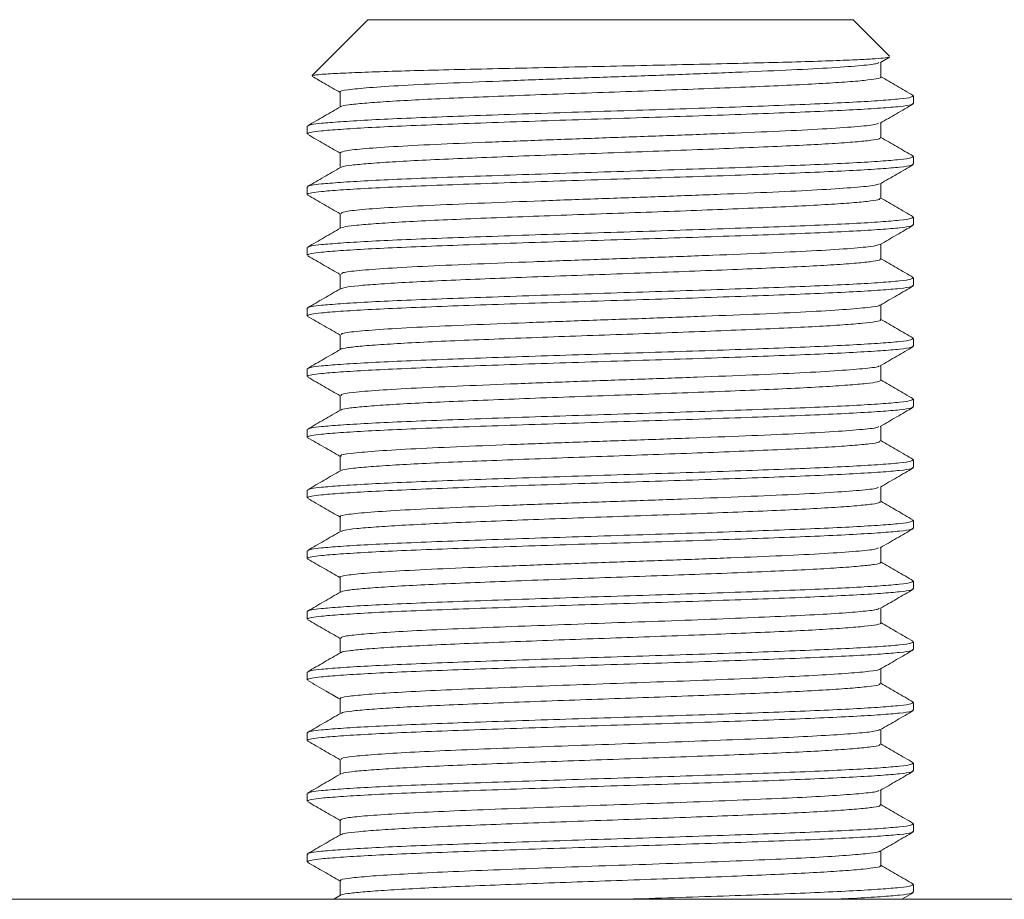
# Model space of a CAD drawing. Header units: millimetres. Extents: x 0 to 210, y 0 to 297.
# Tile 16 of 18: x 131 to 147, y 239 to 254. Entities that reach past the tile are written whole.
import ezdxf

# ---------------------------------------------------------------- set-up
doc = ezdxf.new("R2010")
doc.units = ezdxf.units.MM
doc.layers.add('FORMAT', color=7, linetype='Continuous')

msp = doc.modelspace()

# ---------------------------------------------------------------- linework, layer by layer
at = {"color": 7, "linetype": 'Continuous', "lineweight": 15}
msp.add_line((120.494, 239.17), (160.494, 239.17), dxfattribs=at)
at = {"layer": 'FORMAT', "linetype": 'Continuous', "lineweight": 15}
for p, q in [((136.494, 253.67), (135.574, 252.75)), ((136.498, 253.67), (136.494, 253.67)), ((144.494, 253.67), (136.498, 253.67)), ((145.097, 253.067), (144.494, 253.67)), ((144.946, 252.967), (145.094, 253.052)), ((144.953, 252.726), (144.953, 252.971)), ((136.035, 252.476), (136.035, 252.231)), ((145.494, 252.288), (145.494, 252.413)), ((135.494, 251.913), (135.494, 251.788)), ((144.953, 251.726), (144.953, 251.971)), ((136.035, 251.476), (136.035, 251.231)), ((145.494, 251.288), (145.494, 251.413)), ((135.494, 250.913), (135.494, 250.788)), ((144.953, 250.726), (144.953, 250.971)), ((136.035, 250.476), (136.035, 250.231)), ((145.494, 250.288), (145.494, 250.413)), ((135.494, 249.913), (135.494, 249.788)), ((144.953, 249.726), (144.953, 249.971)), ((136.035, 249.476), (136.035, 249.231)), ((145.494, 249.288), (145.494, 249.413)), ((135.494, 248.913), (135.494, 248.788)), ((144.953, 248.726), (144.953, 248.971)), ((136.035, 248.476), (136.035, 248.231)), ((145.494, 248.288), (145.494, 248.413)), ((144.953, 247.726), (144.953, 247.971)), ((135.494, 247.913), (135.494, 247.788)), ((136.035, 247.476), (136.035, 247.231)), ((145.494, 247.288), (145.494, 247.413)), ((144.953, 246.726), (144.953, 246.971)), ((135.494, 246.913), (135.494, 246.788)), ((136.035, 246.476), (136.035, 246.231)), ((145.494, 246.288), (145.494, 246.413)), ((135.494, 245.913), (135.494, 245.788)), ((144.953, 245.726), (144.953, 245.971)), ((136.035, 245.476), (136.035, 245.231)), ((145.494, 245.288), (145.494, 245.413)), ((135.494, 244.913), (135.494, 244.788)), ((144.953, 244.726), (144.953, 244.971)), ((136.035, 244.476), (136.035, 244.231)), ((145.494, 244.288), (145.494, 244.413)), ((135.494, 243.913), (135.494, 243.788)), ((144.953, 243.726), (144.953, 243.971)), ((136.035, 243.476), (136.035, 243.231)), ((145.494, 243.288), (145.494, 243.413)), ((135.494, 242.913), (135.494, 242.788)), ((144.953, 242.726), (144.953, 242.971)), ((136.035, 242.476), (136.035, 242.231)), ((145.494, 242.288), (145.494, 242.413)), ((144.953, 241.726), (144.953, 241.971)), ((135.494, 241.913), (135.494, 241.788)), ((136.035, 241.476), (136.035, 241.231)), ((145.494, 241.288), (145.494, 241.413)), ((144.953, 240.726), (144.953, 240.971)), ((135.494, 240.913), (135.494, 240.788)), ((136.035, 240.476), (136.035, 240.231)), ((145.494, 240.288), (145.494, 240.413)), ((135.494, 239.913), (135.494, 239.788)), ((144.953, 239.726), (144.953, 239.971)), ((136.035, 239.476), (136.035, 239.231)), ((145.494, 239.288), (145.494, 239.413)), ((136.045, 239.237), (135.931, 239.17)), ((145.298, 239.17), (145.486, 239.279))]:
    msp.add_line(p, q, dxfattribs=at)
at = {"layer": 'FORMAT', "linetype": 'Continuous', "lineweight": 0}
for p, q in [((135.509, 251.913), (135.499, 251.92)), ((135.509, 249.913), (135.499, 249.92)), ((135.509, 247.913), (135.499, 247.92)), ((135.509, 246.913), (135.499, 246.92)), ((135.509, 245.913), (135.499, 245.92)), ((135.509, 244.913), (135.499, 244.92)), ((135.509, 242.913), (135.499, 242.92)), ((135.509, 240.913), (135.499, 240.92))]:
    msp.add_line(p, q, dxfattribs=at)
at = {"layer": 'FORMAT', "linetype": 'Continuous', "lineweight": 15}
for points, knots in [([(145.091, 253.057), (145.092, 253.055), (145.095, 253.049), (145.006, 253.038), (144.822, 253.024), (144.529, 253.009), (144.117, 252.992), (143.579, 252.975), (142.948, 252.959), (142.249, 252.942), (141.489, 252.925), (140.701, 252.908), (139.898, 252.891), (139.111, 252.874), (138.35, 252.857), (137.65, 252.841), (137.02, 252.824), (136.488, 252.807), (136.061, 252.789), (135.788, 252.775), (135.639, 252.761), (135.573, 252.752), (135.577, 252.747), (135.578, 252.745)], [0, 0, 0, 0, 0.013454, 0.058594, 0.102817, 0.147932, 0.200532, 0.254653, 0.307326, 0.361489, 0.414795, 0.469642, 0.523034, 0.577932, 0.632038, 0.687712, 0.741905, 0.797632, 0.852453, 0.908861, 0.946736, 0.985108, 1, 1, 1, 1]), ([(144.918, 252.967), (144.91, 252.96), (144.889, 252.94), (144.604, 252.911), (144.104, 252.874), (143.41, 252.838), (142.571, 252.803), (141.627, 252.766), (140.626, 252.731), (139.617, 252.695), (138.654, 252.658), (137.782, 252.623), (137.05, 252.587), (136.486, 252.55), (136.149, 252.516), (136.005, 252.49), (136.042, 252.477), (136.045, 252.476)], [0, 0, 0, 0, 0.0433857, 0.1158644, 0.1894106, 0.2624927, 0.335147, 0.4087519, 0.4815073, 0.554476, 0.6280535, 0.7005784, 0.7738331, 0.8472972, 0.9197429, 0.9931999, 1, 1, 1, 1]), ([(135.577, 252.736), (135.642, 252.698), (135.795, 252.61), (135.948, 252.521), (136.035, 252.471)], [0, 0, 0, 0, 0.428074, 1, 1, 1, 1]), ([(145.485, 252.423), (145.395, 252.475), (145.217, 252.578), (145.04, 252.68), (144.953, 252.731)], [0, 0, 0, 0, 0.508996, 1, 1, 1, 1]), ([(136.046, 252.237), (135.955, 252.185), (135.775, 252.08), (135.594, 251.975), (135.503, 251.923)], [0, 0, 0, 0, 0.49996, 1, 1, 1, 1]), ([(144.942, 251.965), (145.032, 252.017), (145.213, 252.121), (145.394, 252.226), (145.484, 252.278)], [0, 0, 0, 0, 0.499961, 1, 1, 1, 1]), ([(144.917, 251.965), (144.902, 251.957), (144.864, 251.937), (144.547, 251.906), (144.02, 251.869), (143.304, 251.833), (142.448, 251.798), (141.494, 251.761), (140.488, 251.726), (139.482, 251.69), (138.529, 251.653), (137.674, 251.619), (136.961, 251.582), (136.432, 251.546), (136.096, 251.511), (136.059, 251.488), (136.04, 251.476)], [0, 0, 0, 0, 0.049047, 0.121944, 0.195865, 0.269065, 0.342234, 0.416159, 0.489074, 0.56256, 0.636402, 0.709182, 0.782902, 0.856576, 0.929373, 1, 1, 1, 1]), ([(135.503, 251.779), (135.593, 251.726), (135.771, 251.624), (135.948, 251.521), (136.035, 251.471)], [0, 0, 0, 0, 0.508941, 1, 1, 1, 1]), ([(145.487, 251.422), (145.396, 251.474), (145.218, 251.577), (145.04, 251.68), (144.953, 251.731)], [0, 0, 0, 0, 0.50796, 1, 1, 1, 1]), ([(136.042, 251.235), (135.952, 251.182), (135.771, 251.078), (135.59, 250.973), (135.5, 250.921)], [0, 0, 0, 0, 0.499963, 1, 1, 1, 1]), ([(144.946, 250.967), (145.036, 251.019), (145.217, 251.124), (145.398, 251.228), (145.488, 251.28)], [0, 0, 0, 0, 0.499966, 1, 1, 1, 1]), ([(144.933, 250.967), (144.906, 250.957), (144.848, 250.934), (144.488, 250.901), (143.932, 250.864), (143.195, 250.829), (142.323, 250.793), (141.359, 250.756), (140.35, 250.721), (139.348, 250.685), (138.405, 250.648), (137.568, 250.614), (136.877, 250.577), (136.376, 250.541), (136.078, 250.508), (136.06, 250.486), (136.052, 250.476)], [0, 0, 0, 0, 0.063363, 0.136065, 0.209643, 0.282292, 0.35532, 0.428847, 0.501307, 0.574598, 0.647988, 0.720411, 0.793881, 0.867049, 0.939586, 1, 1, 1, 1]), ([(135.501, 250.78), (135.591, 250.728), (135.769, 250.625), (135.947, 250.521), (136.035, 250.471)], [0, 0, 0, 0, 0.507314, 1, 1, 1, 1]), ([(145.487, 250.422), (145.397, 250.474), (145.218, 250.577), (145.04, 250.68), (144.953, 250.731)], [0, 0, 0, 0, 0.507377, 1, 1, 1, 1]), ([(136.046, 250.237), (135.955, 250.185), (135.775, 250.08), (135.594, 249.976), (135.504, 249.923)], [0, 0, 0, 0, 0.4999632, 1, 1, 1, 1]), ([(144.944, 249.965), (145.034, 250.018), (145.215, 250.122), (145.395, 250.227), (145.486, 250.279)], [0, 0, 0, 0, 0.4999631, 1, 1, 1, 1]), ([(144.94, 249.966), (144.901, 249.954), (144.821, 249.931), (144.424, 249.896), (143.841, 249.859), (143.083, 249.824), (142.196, 249.788), (141.223, 249.751), (140.212, 249.717), (139.215, 249.68), (138.284, 249.644), (137.464, 249.609), (136.797, 249.572), (136.324, 249.536), (136.062, 249.505), (136.061, 249.484), (136.06, 249.476)], [0, 0, 0, 0, 0.070505, 0.143613, 0.217366, 0.290073, 0.363475, 0.437122, 0.509736, 0.583348, 0.656804, 0.729477, 0.803214, 0.876395, 0.949279, 1, 1, 1, 1]), ([(135.504, 249.778), (135.594, 249.726), (135.771, 249.623), (135.948, 249.521), (136.035, 249.471)], [0, 0, 0, 0, 0.509987, 1, 1, 1, 1]), ([(145.486, 249.422), (145.396, 249.475), (145.218, 249.577), (145.04, 249.68), (144.953, 249.731)], [0, 0, 0, 0, 0.508505, 1, 1, 1, 1]), ([(136.043, 249.235), (135.952, 249.183), (135.771, 249.078), (135.591, 248.974), (135.5, 248.921)], [0, 0, 0, 0, 0.49996, 1, 1, 1, 1]), ([(144.945, 248.966), (145.035, 249.019), (145.216, 249.123), (145.397, 249.228), (145.487, 249.28)], [0, 0, 0, 0, 0.499968, 1, 1, 1, 1]), ([(144.933, 248.966), (144.934, 248.965), (144.948, 248.951), (144.76, 248.927), (144.362, 248.891), (143.745, 248.854), (142.97, 248.819), (142.068, 248.783), (141.086, 248.746), (140.074, 248.712), (139.084, 248.675), (138.165, 248.639), (137.364, 248.604), (136.72, 248.567), (136.277, 248.532), (136.047, 248.501), (136.059, 248.482), (136.064, 248.476)], [0, 0, 0, 0, 0.009137, 0.081792, 0.154973, 0.228544, 0.301052, 0.374473, 0.447884, 0.520395, 0.593972, 0.667139, 0.739806, 0.813453, 0.886296, 0.959265, 1, 1, 1, 1]), ([(135.5, 248.78), (135.59, 248.728), (135.769, 248.625), (135.947, 248.522), (136.035, 248.471)], [0, 0, 0, 0, 0.506583, 1, 1, 1, 1]), ([(145.488, 248.421), (145.398, 248.473), (145.219, 248.577), (145.041, 248.68), (144.953, 248.731)], [0, 0, 0, 0, 0.506469, 1, 1, 1, 1]), ([(144.944, 247.966), (145.034, 248.018), (145.215, 248.122), (145.396, 248.227), (145.486, 248.279)], [0, 0, 0, 0, 0.499961, 1, 1, 1, 1]), ([(136.045, 248.236), (135.955, 248.184), (135.774, 248.08), (135.593, 247.975), (135.503, 247.923)], [0, 0, 0, 0, 0.499967, 1, 1, 1, 1]), ([(144.923, 247.966), (144.924, 247.963), (144.931, 247.948), (144.718, 247.922), (144.289, 247.886), (143.649, 247.849), (142.853, 247.814), (141.938, 247.778), (140.949, 247.742), (139.937, 247.707), (138.954, 247.67), (138.048, 247.634), (137.266, 247.599), (136.646, 247.562), (136.233, 247.527), (136.033, 247.498), (136.056, 247.481), (136.063, 247.476)], [0, 0, 0, 0, 0.0176281, 0.0902796, 0.1637323, 0.2373206, 0.3099207, 0.3835605, 0.4569342, 0.529635, 0.6033764, 0.6764518, 0.7494047, 0.8231615, 0.8959349, 0.9692118, 1, 1, 1, 1]), ([(135.504, 247.778), (135.594, 247.726), (135.771, 247.623), (135.949, 247.521), (136.035, 247.471)], [0, 0, 0, 0, 0.510184, 1, 1, 1, 1]), ([(145.486, 247.422), (145.395, 247.475), (145.218, 247.578), (145.04, 247.68), (144.953, 247.731)], [0, 0, 0, 0, 0.509768, 1, 1, 1, 1]), ([(136.044, 247.236), (135.953, 247.183), (135.772, 247.079), (135.592, 246.974), (135.501, 246.922)], [0, 0, 0, 0, 0.499958, 1, 1, 1, 1]), ([(144.944, 246.965), (145.034, 247.018), (145.215, 247.122), (145.395, 247.227), (145.486, 247.279)], [0, 0, 0, 0, 0.499969, 1, 1, 1, 1]), ([(144.917, 246.965), (144.916, 246.961), (144.912, 246.944), (144.673, 246.917), (144.213, 246.881), (143.549, 246.844), (142.734, 246.81), (141.806, 246.773), (140.811, 246.737), (139.8, 246.702), (138.825, 246.665), (137.933, 246.63), (137.172, 246.594), (136.576, 246.557), (136.194, 246.522), (136.021, 246.495), (136.052, 246.479), (136.058, 246.476)], [0, 0, 0, 0, 0.027289, 0.099916, 0.173524, 0.247011, 0.319684, 0.393424, 0.466643, 0.539513, 0.6133, 0.686193, 0.759387, 0.833134, 0.905817, 0.979286, 1, 1, 1, 1]), ([(135.5, 246.78), (135.59, 246.728), (135.769, 246.625), (135.947, 246.522), (136.035, 246.471)], [0, 0, 0, 0, 0.506308, 1, 1, 1, 1]), ([(145.488, 246.421), (145.398, 246.473), (145.219, 246.577), (145.041, 246.68), (144.953, 246.731)], [0, 0, 0, 0, 0.506344, 1, 1, 1, 1]), ([(136.043, 246.236), (135.953, 246.183), (135.773, 246.079), (135.592, 245.974), (135.501, 245.922)], [0, 0, 0, 0, 0.4999709, 1, 1, 1, 1]), ([(144.945, 245.966), (145.035, 246.018), (145.216, 246.123), (145.397, 246.227), (145.487, 246.28)], [0, 0, 0, 0, 0.499959, 1, 1, 1, 1]), ([(144.916, 245.966), (144.911, 245.96), (144.895, 245.941), (144.623, 245.912), (144.133, 245.876), (143.446, 245.84), (142.614, 245.805), (141.674, 245.768), (140.674, 245.732), (139.664, 245.697), (138.698, 245.66), (137.821, 245.625), (137.081, 245.589), (136.509, 245.552), (136.159, 245.518), (136.009, 245.491), (136.045, 245.477), (136.049, 245.476)], [0, 0, 0, 0, 0.03861, 0.11115, 0.184753, 0.25798, 0.330663, 0.404343, 0.477251, 0.550225, 0.623898, 0.696541, 0.76982, 0.843398, 0.915929, 0.989429, 1, 1, 1, 1]), ([(135.502, 245.779), (135.593, 245.727), (135.77, 245.624), (135.948, 245.521), (136.035, 245.471)], [0, 0, 0, 0, 0.5097081, 1, 1, 1, 1]), ([(145.484, 245.423), (145.394, 245.476), (145.217, 245.578), (145.04, 245.681), (144.953, 245.731)], [0, 0, 0, 0, 0.509972, 1, 1, 1, 1]), ([(136.044, 245.236), (135.954, 245.184), (135.773, 245.079), (135.592, 244.975), (135.502, 244.922)], [0, 0, 0, 0, 0.499961, 1, 1, 1, 1]), ([(144.942, 244.965), (145.033, 245.017), (145.213, 245.122), (145.394, 245.226), (145.484, 245.278)], [0, 0, 0, 0, 0.499965, 1, 1, 1, 1]), ([(144.916, 244.965), (144.903, 244.957), (144.871, 244.938), (144.568, 244.907), (144.05, 244.87), (143.341, 244.835), (142.491, 244.8), (141.541, 244.763), (140.536, 244.728), (139.529, 244.692), (138.572, 244.655), (137.711, 244.62), (136.993, 244.584), (136.446, 244.547), (136.13, 244.513), (135.998, 244.488), (136.036, 244.476), (136.036, 244.476)], [0, 0, 0, 0, 0.0458597, 0.1186811, 0.1925546, 0.2657965, 0.338857, 0.4127536, 0.4856841, 0.5590719, 0.6329052, 0.705667, 0.7793074, 0.8529913, 0.9257366, 0.9995449, 1, 1, 1, 1]), ([(135.501, 244.78), (135.591, 244.728), (135.769, 244.625), (135.947, 244.522), (136.035, 244.471)], [0, 0, 0, 0, 0.506928, 1, 1, 1, 1]), ([(145.488, 244.421), (145.397, 244.474), (145.219, 244.577), (145.041, 244.68), (144.953, 244.731)], [0, 0, 0, 0, 0.506763, 1, 1, 1, 1]), ([(136.042, 244.235), (135.952, 244.183), (135.771, 244.078), (135.591, 243.974), (135.5, 243.921)], [0, 0, 0, 0, 0.499968, 1, 1, 1, 1]), ([(144.946, 243.967), (145.036, 244.019), (145.217, 244.123), (145.397, 244.228), (145.488, 244.28)], [0, 0, 0, 0, 0.499961, 1, 1, 1, 1]), ([(144.923, 243.967), (144.918, 243.961), (144.902, 243.944), (144.682, 243.918), (144.287, 243.886), (143.73, 243.853), (143.047, 243.823), (142.261, 243.79), (141.404, 243.758), (140.511, 243.727), (139.617, 243.695), (138.757, 243.662), (137.968, 243.631), (137.28, 243.599), (136.719, 243.566), (136.315, 243.535), (136.072, 243.505), (136.055, 243.485), (136.047, 243.476)], [0, 0, 0, 0, 0.035189, 0.099552, 0.164776, 0.230125, 0.294522, 0.35963, 0.425039, 0.489522, 0.554488, 0.619934, 0.684554, 0.749356, 0.814814, 0.879611, 0.944236, 1, 1, 1, 1]), ([(135.502, 243.779), (135.592, 243.727), (135.77, 243.624), (135.948, 243.521), (136.035, 243.471)], [0, 0, 0, 0, 0.508459, 1, 1, 1, 1]), ([(145.485, 243.423), (145.394, 243.475), (145.217, 243.578), (145.04, 243.68), (144.953, 243.731)], [0, 0, 0, 0, 0.509445, 1, 1, 1, 1]), ([(136.044, 243.236), (135.954, 243.184), (135.773, 243.079), (135.593, 242.975), (135.502, 242.922)], [0, 0, 0, 0, 0.499963, 1, 1, 1, 1]), ([(144.942, 242.965), (145.032, 243.017), (145.213, 243.121), (145.394, 243.226), (145.484, 243.278)], [0, 0, 0, 0, 0.4999619, 1, 1, 1, 1]), ([(144.932, 242.965), (144.932, 242.963), (144.938, 242.951), (144.778, 242.929), (144.446, 242.897), (143.938, 242.865), (143.297, 242.833), (142.543, 242.802), (141.707, 242.769), (140.822, 242.737), (139.925, 242.706), (139.049, 242.673), (138.232, 242.641), (137.505, 242.611), (136.899, 242.578), (136.433, 242.546), (136.145, 242.515), (136.018, 242.491), (136.045, 242.478), (136.05, 242.476)], [0, 0, 0, 0, 0.008383, 0.07322, 0.138378, 0.20412, 0.269123, 0.334104, 0.399844, 0.465022, 0.529843, 0.595557, 0.660887, 0.725599, 0.791264, 0.856723, 0.921376, 0.986967, 1, 1, 1, 1]), ([(135.502, 242.779), (135.604, 242.72), (135.781, 242.618), (135.959, 242.515), (136.035, 242.471)], [0, 0, 0, 0, 0.57179, 1, 1, 1, 1]), ([(145.487, 242.422), (145.397, 242.474), (145.219, 242.577), (145.04, 242.68), (144.953, 242.731)], [0, 0, 0, 0, 0.507571, 1, 1, 1, 1]), ([(144.946, 241.967), (145.036, 242.019), (145.217, 242.124), (145.398, 242.228), (145.488, 242.28)], [0, 0, 0, 0, 0.4999647, 1, 1, 1, 1]), ([(136.042, 242.235), (135.952, 242.182), (135.771, 242.078), (135.59, 241.973), (135.5, 241.921)], [0, 0, 0, 0, 0.499964, 1, 1, 1, 1]), ([(144.935, 241.967), (144.913, 241.958), (144.865, 241.938), (144.579, 241.909), (144.132, 241.876), (143.534, 241.844), (142.816, 241.813), (142.004, 241.78), (141.132, 241.748), (140.235, 241.717), (139.348, 241.685), (138.507, 241.652), (137.746, 241.622), (137.094, 241.589), (136.577, 241.557), (136.226, 241.526), (136.045, 241.499), (136.054, 241.482), (136.058, 241.476)], [0, 0, 0, 0, 0.055528, 0.119961, 0.185327, 0.250412, 0.314766, 0.380068, 0.445268, 0.509592, 0.574807, 0.640098, 0.704444, 0.769548, 0.834905, 0.899323, 0.964293, 1, 1, 1, 1]), ([(135.501, 241.78), (135.592, 241.727), (135.77, 241.624), (135.948, 241.521), (136.035, 241.471)], [0, 0, 0, 0, 0.507694, 1, 1, 1, 1]), ([(145.486, 241.422), (145.396, 241.475), (145.218, 241.577), (145.04, 241.68), (144.953, 241.731)], [0, 0, 0, 0, 0.50808, 1, 1, 1, 1]), ([(144.942, 240.965), (145.033, 241.017), (145.214, 241.122), (145.395, 241.227), (145.486, 241.279)], [0, 0, 0, 0, 0.499896, 1, 1, 1, 1]), ([(136.046, 241.237), (135.955, 241.185), (135.775, 241.08), (135.594, 240.976), (135.504, 240.923)], [0, 0, 0, 0, 0.499962, 1, 1, 1, 1]), ([(144.92, 240.965), (144.916, 240.96), (144.904, 240.945), (144.694, 240.92), (144.307, 240.887), (143.756, 240.855), (143.077, 240.824), (142.295, 240.792), (141.44, 240.759), (140.547, 240.728), (139.653, 240.696), (138.791, 240.663), (137.999, 240.632), (137.306, 240.601), (136.739, 240.568), (136.328, 240.536), (136.077, 240.506), (136.054, 240.486), (136.044, 240.476)], [0, 0, 0, 0, 0.028831, 0.093443, 0.158882, 0.2245, 0.289163, 0.354477, 0.420148, 0.484913, 0.550078, 0.615779, 0.680695, 0.74569, 0.811395, 0.876491, 0.941314, 1, 1, 1, 1]), ([(135.503, 240.778), (135.594, 240.726), (135.771, 240.624), (135.948, 240.521), (136.035, 240.471)], [0, 0, 0, 0, 0.509672, 1, 1, 1, 1]), ([(145.486, 240.422), (145.396, 240.475), (145.218, 240.577), (145.04, 240.68), (144.953, 240.731)], [0, 0, 0, 0, 0.50839, 1, 1, 1, 1]), ([(136.042, 240.235), (135.952, 240.183), (135.771, 240.078), (135.59, 239.974), (135.5, 239.921)], [0, 0, 0, 0, 0.499961, 1, 1, 1, 1]), ([(144.946, 239.967), (145.036, 240.019), (145.217, 240.123), (145.397, 240.228), (145.488, 240.28)], [0, 0, 0, 0, 0.499968, 1, 1, 1, 1]), ([(144.934, 239.967), (144.935, 239.965), (144.944, 239.953), (144.789, 239.93), (144.464, 239.899), (143.962, 239.866), (143.326, 239.834), (142.576, 239.803), (141.742, 239.77), (140.859, 239.739), (139.961, 239.708), (139.084, 239.675), (138.264, 239.643), (137.533, 239.612), (136.921, 239.579), (136.449, 239.547), (136.153, 239.516), (136.021, 239.492), (136.047, 239.478), (136.052, 239.476)], [0, 0, 0, 0, 0.009892, 0.074486, 0.139303, 0.204755, 0.269524, 0.334162, 0.399605, 0.464542, 0.529036, 0.594446, 0.659527, 0.723928, 0.789281, 0.854483, 0.918841, 0.984113, 1, 1, 1, 1]), ([(135.5, 239.78), (135.591, 239.728), (135.769, 239.625), (135.947, 239.522), (136.035, 239.471)], [0, 0, 0, 0, 0.50683, 1, 1, 1, 1]), ([(145.488, 239.421), (145.397, 239.474), (145.219, 239.577), (145.041, 239.68), (144.953, 239.731)], [0, 0, 0, 0, 0.506706, 1, 1, 1, 1])]:
    msp.add_open_spline(points, degree=3, knots=knots, dxfattribs=at)
at = {"layer": 'FORMAT', "linetype": 'Continuous', "lineweight": 0}
for points, knots in [([(144.948, 252.726), (144.95, 252.725), (144.97, 252.715), (144.891, 252.696), (144.7, 252.67), (144.379, 252.643), (143.948, 252.616), (143.422, 252.589), (142.808, 252.563), (142.134, 252.536), (141.407, 252.508), (140.661, 252.482), (139.903, 252.455), (139.168, 252.428), (138.465, 252.401), (137.826, 252.375), (137.257, 252.348), (136.785, 252.32), (136.412, 252.293), (136.17, 252.267), (136.051, 252.248), (136.053, 252.238), (136.053, 252.237)], [0, 0, 0, 0, 0.0042549, 0.0599726, 0.114122, 0.1698419, 0.2239896, 0.2797074, 0.333856, 0.389575, 0.4437228, 0.4994407, 0.5535884, 0.6093064, 0.6634542, 0.7191723, 0.7733201, 0.8290381, 0.883187, 0.9389063, 0.993054, 1, 1, 1, 1]), ([(135.508, 251.923), (135.524, 251.929), (135.558, 251.943), (135.729, 251.964), (136.026, 251.988), (136.474, 252.016), (137.04, 252.043), (137.698, 252.069), (138.443, 252.096), (139.238, 252.123), (140.077, 252.151), (140.92, 252.177), (141.759, 252.204), (142.554, 252.231), (143.297, 252.258), (143.955, 252.284), (144.52, 252.311), (144.966, 252.338), (145.285, 252.365), (145.47, 252.39), (145.476, 252.406), (145.479, 252.413)], [0, 0, 0, 0, 0.036791, 0.079802, 0.133808, 0.189381, 0.243388, 0.29896, 0.352967, 0.40854, 0.462547, 0.51812, 0.572127, 0.6277, 0.681707, 0.737281, 0.791288, 0.84686, 0.900869, 0.956443, 1, 1, 1, 1]), ([(135.509, 251.788), (135.504, 251.791), (135.486, 251.8), (135.562, 251.817), (135.726, 251.839), (136.027, 251.863), (136.474, 251.891), (137.04, 251.918), (137.698, 251.944), (138.443, 251.971), (139.238, 251.998), (140.077, 252.026), (140.92, 252.052), (141.759, 252.079), (142.554, 252.106), (143.297, 252.133), (143.955, 252.159), (144.52, 252.186), (144.966, 252.213), (145.285, 252.24), (145.47, 252.265), (145.476, 252.281), (145.479, 252.288)], [0, 0, 0, 0, 0.014171, 0.055619, 0.097789, 0.15074, 0.205226, 0.258177, 0.312664, 0.365615, 0.420102, 0.473053, 0.527539, 0.58049, 0.634977, 0.687929, 0.742416, 0.795367, 0.849854, 0.902806, 0.957294, 1, 1, 1, 1]), ([(144.946, 251.726), (144.939, 251.718), (144.926, 251.701), (144.753, 251.676), (144.461, 251.649), (144.056, 251.622), (143.546, 251.595), (142.955, 251.569), (142.288, 251.542), (141.576, 251.514), (140.827, 251.487), (140.075, 251.461), (139.328, 251.434), (138.621, 251.407), (137.961, 251.38), (137.379, 251.354), (136.881, 251.326), (136.487, 251.299), (136.212, 251.273), (136.067, 251.251), (136.059, 251.238), (136.057, 251.235)], [0, 0, 0, 0, 0.046619, 0.1021, 0.156018, 0.2115, 0.265419, 0.320901, 0.374819, 0.4303, 0.48422, 0.539703, 0.593621, 0.649102, 0.703022, 0.758505, 0.812423, 0.867904, 0.921824, 0.977307, 1, 1, 1, 1]), ([(135.509, 250.913), (135.504, 250.916), (135.486, 250.925), (135.562, 250.942), (135.726, 250.964), (136.027, 250.988), (136.474, 251.016), (137.04, 251.043), (137.698, 251.069), (138.443, 251.096), (139.238, 251.123), (140.077, 251.151), (140.92, 251.177), (141.759, 251.204), (142.554, 251.231), (143.297, 251.258), (143.955, 251.284), (144.52, 251.311), (144.966, 251.338), (145.285, 251.365), (145.47, 251.39), (145.476, 251.406), (145.479, 251.413)], [0, 0, 0, 0, 0.014171, 0.055619, 0.097789, 0.15074, 0.205226, 0.258177, 0.312664, 0.365615, 0.420102, 0.473053, 0.527539, 0.58049, 0.634977, 0.687929, 0.742416, 0.795367, 0.849854, 0.902806, 0.957294, 1, 1, 1, 1]), ([(135.509, 250.788), (135.504, 250.791), (135.486, 250.8), (135.562, 250.817), (135.726, 250.839), (136.027, 250.863), (136.474, 250.891), (137.04, 250.918), (137.698, 250.944), (138.443, 250.971), (139.238, 250.998), (140.077, 251.026), (140.92, 251.052), (141.759, 251.079), (142.554, 251.106), (143.297, 251.133), (143.955, 251.159), (144.52, 251.186), (144.966, 251.213), (145.285, 251.24), (145.47, 251.265), (145.476, 251.281), (145.479, 251.288)], [0, 0, 0, 0, 0.014171, 0.055619, 0.097789, 0.15074, 0.205226, 0.258177, 0.312664, 0.365615, 0.420102, 0.473053, 0.527539, 0.58049, 0.634977, 0.687929, 0.742416, 0.795367, 0.849854, 0.902806, 0.957294, 1, 1, 1, 1]), ([(144.938, 250.726), (144.938, 250.72), (144.941, 250.705), (144.8, 250.682), (144.538, 250.655), (144.154, 250.628), (143.671, 250.601), (143.092, 250.575), (142.445, 250.548), (141.736, 250.52), (140.999, 250.493), (140.241, 250.467), (139.496, 250.44), (138.774, 250.413), (138.106, 250.386), (137.501, 250.36), (136.986, 250.333), (136.565, 250.305), (136.265, 250.279), (136.09, 250.256), (136.069, 250.242), (136.062, 250.237)], [0, 0, 0, 0, 0.035324, 0.089476, 0.145199, 0.199349, 0.25507, 0.309222, 0.364944, 0.419095, 0.474815, 0.528967, 0.584689, 0.638839, 0.694559, 0.74871, 0.804431, 0.858581, 0.914302, 0.968452, 1, 1, 1, 1]), ([(135.509, 249.923), (135.524, 249.929), (135.559, 249.943), (135.729, 249.964), (136.026, 249.988), (136.474, 250.016), (137.04, 250.043), (137.698, 250.069), (138.443, 250.096), (139.238, 250.123), (140.077, 250.151), (140.92, 250.177), (141.759, 250.204), (142.554, 250.231), (143.297, 250.258), (143.955, 250.284), (144.52, 250.311), (144.966, 250.338), (145.285, 250.365), (145.47, 250.39), (145.476, 250.406), (145.479, 250.413)], [0, 0, 0, 0, 0.036596, 0.079616, 0.133633, 0.189216, 0.243234, 0.298818, 0.352836, 0.40842, 0.462438, 0.518022, 0.57204, 0.627624, 0.681642, 0.737228, 0.791245, 0.846829, 0.900848, 0.956434, 1, 1, 1, 1]), ([(135.509, 249.788), (135.504, 249.791), (135.486, 249.8), (135.562, 249.817), (135.726, 249.839), (136.027, 249.863), (136.474, 249.891), (137.04, 249.918), (137.698, 249.944), (138.443, 249.971), (139.238, 249.998), (140.077, 250.026), (140.92, 250.052), (141.759, 250.079), (142.554, 250.106), (143.297, 250.133), (143.955, 250.159), (144.52, 250.186), (144.966, 250.213), (145.285, 250.24), (145.47, 250.265), (145.476, 250.281), (145.479, 250.288)], [0, 0, 0, 0, 0.014171, 0.055619, 0.097789, 0.15074, 0.205226, 0.258177, 0.312664, 0.365615, 0.420102, 0.473053, 0.527539, 0.58049, 0.634977, 0.687929, 0.742416, 0.795367, 0.849854, 0.902806, 0.957294, 1, 1, 1, 1]), ([(144.938, 249.726), (144.941, 249.722), (144.954, 249.709), (144.843, 249.688), (144.608, 249.661), (144.251, 249.634), (143.786, 249.607), (143.231, 249.581), (142.593, 249.554), (141.902, 249.527), (141.164, 249.499), (140.414, 249.473), (139.659, 249.446), (138.935, 249.419), (138.248, 249.392), (137.632, 249.366), (137.091, 249.339), (136.651, 249.311), (136.32, 249.285), (136.108, 249.26), (136.068, 249.243), (136.05, 249.235)], [0, 0, 0, 0, 0.022211, 0.077718, 0.131661, 0.187169, 0.241111, 0.296618, 0.350561, 0.406068, 0.460011, 0.515518, 0.56946, 0.624967, 0.678911, 0.734419, 0.788362, 0.843869, 0.897813, 0.953322, 1, 1, 1, 1]), ([(135.509, 248.913), (135.504, 248.916), (135.486, 248.925), (135.562, 248.942), (135.726, 248.964), (136.027, 248.988), (136.474, 249.016), (137.04, 249.043), (137.698, 249.069), (138.443, 249.096), (139.238, 249.123), (140.077, 249.151), (140.92, 249.177), (141.759, 249.204), (142.554, 249.231), (143.297, 249.258), (143.955, 249.284), (144.52, 249.311), (144.966, 249.338), (145.285, 249.365), (145.47, 249.39), (145.476, 249.406), (145.479, 249.413)], [0, 0, 0, 0, 0.014171, 0.055619, 0.097789, 0.15074, 0.205226, 0.258177, 0.312664, 0.365615, 0.420102, 0.473053, 0.527539, 0.58049, 0.634977, 0.687929, 0.742416, 0.795367, 0.849854, 0.902806, 0.957294, 1, 1, 1, 1]), ([(135.509, 248.788), (135.504, 248.791), (135.486, 248.8), (135.562, 248.817), (135.726, 248.839), (136.027, 248.863), (136.474, 248.891), (137.04, 248.918), (137.698, 248.944), (138.443, 248.971), (139.238, 248.998), (140.077, 249.026), (140.92, 249.052), (141.759, 249.079), (142.554, 249.106), (143.297, 249.133), (143.955, 249.159), (144.52, 249.186), (144.966, 249.213), (145.285, 249.24), (145.47, 249.265), (145.476, 249.281), (145.479, 249.288)], [0, 0, 0, 0, 0.014171, 0.055619, 0.097789, 0.15074, 0.205226, 0.258177, 0.312664, 0.365615, 0.420102, 0.473053, 0.527539, 0.58049, 0.634977, 0.687929, 0.742416, 0.795367, 0.849854, 0.902806, 0.957294, 1, 1, 1, 1]), ([(144.942, 248.726), (144.946, 248.724), (144.965, 248.713), (144.876, 248.693), (144.674, 248.668), (144.339, 248.64), (143.901, 248.613), (143.361, 248.586), (142.745, 248.56), (142.059, 248.533), (141.335, 248.505), (140.58, 248.479), (139.83, 248.453), (139.092, 248.425), (138.4, 248.398), (137.762, 248.372), (137.206, 248.345), (136.741, 248.317), (136.382, 248.291), (136.151, 248.265), (136.043, 248.246), (136.046, 248.237), (136.046, 248.236)], [0, 0, 0, 0, 0.0108744, 0.0649738, 0.1206422, 0.1747404, 0.2304073, 0.2845074, 0.3401766, 0.3942747, 0.4499414, 0.5040418, 0.5597111, 0.6138092, 0.669476, 0.7235761, 0.7792452, 0.8333434, 0.8890103, 0.9431097, 0.9987781, 1, 1, 1, 1]), ([(135.509, 247.788), (135.504, 247.791), (135.486, 247.8), (135.562, 247.817), (135.726, 247.839), (136.027, 247.863), (136.474, 247.891), (137.04, 247.918), (137.698, 247.944), (138.443, 247.971), (139.238, 247.998), (140.077, 248.026), (140.92, 248.052), (141.759, 248.079), (142.554, 248.106), (143.297, 248.133), (143.955, 248.159), (144.52, 248.186), (144.966, 248.213), (145.285, 248.24), (145.47, 248.265), (145.476, 248.281), (145.479, 248.288)], [0, 0, 0, 0, 0.014171, 0.055619, 0.097789, 0.15074, 0.205226, 0.258177, 0.312664, 0.365615, 0.420102, 0.473053, 0.527539, 0.58049, 0.634977, 0.687929, 0.742416, 0.795367, 0.849854, 0.902806, 0.957294, 1, 1, 1, 1]), ([(135.507, 247.923), (135.523, 247.929), (135.558, 247.942), (135.729, 247.964), (136.026, 247.988), (136.474, 248.016), (137.04, 248.043), (137.698, 248.069), (138.443, 248.096), (139.238, 248.123), (140.077, 248.151), (140.92, 248.177), (141.759, 248.204), (142.554, 248.231), (143.297, 248.258), (143.955, 248.284), (144.52, 248.311), (144.966, 248.338), (145.285, 248.365), (145.47, 248.39), (145.476, 248.406), (145.479, 248.413)], [0, 0, 0, 0, 0.037243, 0.080234, 0.134215, 0.189761, 0.243743, 0.299289, 0.353271, 0.408818, 0.462799, 0.518346, 0.572327, 0.627874, 0.681856, 0.737404, 0.791386, 0.846932, 0.900915, 0.956463, 1, 1, 1, 1]), ([(144.95, 247.726), (144.94, 247.717), (144.919, 247.699), (144.727, 247.673), (144.426, 247.647), (144.006, 247.619), (143.492, 247.592), (142.887, 247.566), (142.22, 247.539), (141.498, 247.511), (140.753, 247.485), (139.995, 247.459), (139.257, 247.431), (138.548, 247.404), (137.901, 247.378), (137.322, 247.351), (136.838, 247.324), (136.451, 247.296), (136.193, 247.271), (136.06, 247.25), (136.058, 247.238), (136.057, 247.236)], [0, 0, 0, 0, 0.053399, 0.107398, 0.162964, 0.216961, 0.272524, 0.326523, 0.382088, 0.436086, 0.491649, 0.545647, 0.601211, 0.655208, 0.710771, 0.764769, 0.820333, 0.874331, 0.929895, 0.983893, 1, 1, 1, 1]), ([(135.509, 246.788), (135.504, 246.791), (135.486, 246.8), (135.562, 246.817), (135.726, 246.839), (136.027, 246.863), (136.474, 246.891), (137.04, 246.918), (137.698, 246.944), (138.443, 246.971), (139.238, 246.998), (140.077, 247.026), (140.92, 247.052), (141.759, 247.079), (142.554, 247.106), (143.297, 247.133), (143.955, 247.159), (144.52, 247.186), (144.966, 247.213), (145.285, 247.24), (145.47, 247.265), (145.476, 247.281), (145.479, 247.288)], [0, 0, 0, 0, 0.014171, 0.055619, 0.097789, 0.15074, 0.205226, 0.258177, 0.312664, 0.365615, 0.420102, 0.473053, 0.527539, 0.58049, 0.634977, 0.687929, 0.742416, 0.795367, 0.849854, 0.902806, 0.957294, 1, 1, 1, 1]), ([(135.504, 246.922), (135.521, 246.928), (135.556, 246.942), (135.729, 246.964), (136.026, 246.988), (136.474, 247.016), (137.04, 247.043), (137.698, 247.069), (138.443, 247.096), (139.238, 247.123), (140.077, 247.151), (140.92, 247.177), (141.759, 247.204), (142.554, 247.231), (143.297, 247.258), (143.955, 247.284), (144.52, 247.311), (144.966, 247.338), (145.285, 247.365), (145.47, 247.39), (145.476, 247.406), (145.479, 247.413)], [0, 0, 0, 0, 0.039206, 0.082109, 0.13598, 0.191413, 0.245284, 0.300718, 0.354589, 0.410023, 0.463894, 0.519328, 0.573199, 0.628633, 0.682505, 0.737939, 0.791811, 0.847244, 0.901117, 0.956552, 1, 1, 1, 1]), ([(144.941, 246.726), (144.939, 246.719), (144.935, 246.703), (144.78, 246.679), (144.503, 246.653), (144.111, 246.625), (143.613, 246.598), (143.032, 246.572), (142.372, 246.545), (141.666, 246.518), (140.919, 246.491), (140.167, 246.465), (139.418, 246.437), (138.706, 246.41), (138.038, 246.384), (137.446, 246.357), (136.936, 246.33), (136.53, 246.303), (136.239, 246.276), (136.078, 246.254), (136.064, 246.24), (136.059, 246.236)], [0, 0, 0, 0, 0.0403483, 0.0959056, 0.1498974, 0.2054549, 0.2594471, 0.3150051, 0.3689968, 0.4245542, 0.4785473, 0.5341064, 0.5880979, 0.6436551, 0.6976488, 0.7532084, 0.8071999, 0.862757, 0.9167507, 0.9723103, 1, 1, 1, 1]), ([(135.505, 245.922), (135.521, 245.929), (135.556, 245.942), (135.729, 245.964), (136.026, 245.988), (136.474, 246.016), (137.04, 246.043), (137.698, 246.069), (138.443, 246.096), (139.238, 246.123), (140.077, 246.151), (140.92, 246.177), (141.759, 246.204), (142.554, 246.231), (143.297, 246.258), (143.955, 246.284), (144.52, 246.311), (144.966, 246.338), (145.285, 246.365), (145.47, 246.39), (145.476, 246.406), (145.479, 246.413)], [0, 0, 0, 0, 0.038881, 0.081799, 0.135688, 0.19114, 0.245029, 0.300482, 0.354371, 0.409824, 0.463713, 0.519165, 0.573055, 0.628507, 0.682398, 0.737851, 0.79174, 0.847193, 0.901084, 0.956538, 1, 1, 1, 1]), ([(135.509, 245.788), (135.504, 245.791), (135.486, 245.8), (135.562, 245.817), (135.726, 245.839), (136.027, 245.863), (136.474, 245.891), (137.04, 245.918), (137.698, 245.944), (138.443, 245.971), (139.238, 245.998), (140.077, 246.026), (140.92, 246.052), (141.759, 246.079), (142.554, 246.106), (143.297, 246.133), (143.955, 246.159), (144.52, 246.186), (144.966, 246.213), (145.285, 246.24), (145.47, 246.265), (145.476, 246.281), (145.479, 246.288)], [0, 0, 0, 0, 0.014171, 0.055619, 0.097789, 0.15074, 0.205226, 0.258177, 0.312664, 0.365615, 0.420102, 0.473053, 0.527539, 0.58049, 0.634977, 0.687929, 0.742416, 0.795367, 0.849854, 0.902806, 0.957294, 1, 1, 1, 1]), ([(144.936, 245.726), (144.939, 245.721), (144.948, 245.707), (144.824, 245.685), (144.578, 245.659), (144.207, 245.631), (143.735, 245.604), (143.167, 245.578), (142.528, 245.551), (141.825, 245.524), (141.091, 245.497), (140.333, 245.471), (139.587, 245.444), (138.86, 245.416), (138.185, 245.389), (137.57, 245.363), (137.044, 245.336), (136.61, 245.308), (136.295, 245.282), (136.1, 245.258), (136.07, 245.243), (136.057, 245.236)], [0, 0, 0, 0, 0.028804, 0.082847, 0.138457, 0.192498, 0.248106, 0.302149, 0.357759, 0.4118, 0.467408, 0.521451, 0.577061, 0.631102, 0.68671, 0.740752, 0.796361, 0.850402, 0.90601, 0.960051, 1, 1, 1, 1]), ([(135.506, 244.922), (135.522, 244.929), (135.557, 244.942), (135.729, 244.964), (136.026, 244.988), (136.474, 245.016), (137.04, 245.043), (137.698, 245.069), (138.443, 245.096), (139.238, 245.123), (140.077, 245.151), (140.92, 245.177), (141.759, 245.204), (142.554, 245.231), (143.297, 245.258), (143.955, 245.284), (144.52, 245.311), (144.966, 245.338), (145.285, 245.365), (145.47, 245.39), (145.476, 245.406), (145.479, 245.413)], [0, 0, 0, 0, 0.038299, 0.081242, 0.135164, 0.190649, 0.244572, 0.300058, 0.35398, 0.409466, 0.463388, 0.518874, 0.572796, 0.628282, 0.682205, 0.737692, 0.791614, 0.8471, 0.901024, 0.956511, 1, 1, 1, 1]), ([(135.509, 244.788), (135.504, 244.791), (135.486, 244.8), (135.562, 244.817), (135.726, 244.839), (136.027, 244.863), (136.474, 244.891), (137.04, 244.918), (137.698, 244.944), (138.443, 244.971), (139.238, 244.998), (140.077, 245.026), (140.92, 245.052), (141.759, 245.079), (142.554, 245.106), (143.297, 245.133), (143.955, 245.159), (144.52, 245.186), (144.966, 245.213), (145.285, 245.24), (145.47, 245.265), (145.476, 245.281), (145.479, 245.288)], [0, 0, 0, 0, 0.014171, 0.055619, 0.097789, 0.15074, 0.205226, 0.258177, 0.312664, 0.365615, 0.420102, 0.473053, 0.527539, 0.58049, 0.634977, 0.687929, 0.742416, 0.795367, 0.849854, 0.902806, 0.957294, 1, 1, 1, 1]), ([(144.94, 244.726), (144.944, 244.723), (144.96, 244.711), (144.862, 244.691), (144.644, 244.665), (144.301, 244.638), (143.848, 244.61), (143.304, 244.584), (142.675, 244.557), (141.99, 244.53), (141.256, 244.503), (140.507, 244.477), (139.751, 244.45), (139.022, 244.422), (138.329, 244.395), (137.704, 244.369), (137.152, 244.342), (136.7, 244.315), (136.354, 244.288), (136.12, 244.262), (136.068, 244.244), (136.042, 244.235)], [0, 0, 0, 0, 0.015556, 0.071035, 0.124952, 0.180432, 0.234348, 0.289827, 0.343742, 0.399221, 0.453137, 0.508616, 0.562531, 0.61801, 0.671927, 0.727407, 0.781322, 0.836801, 0.890718, 0.946199, 1, 1, 1, 1]), ([(135.509, 243.913), (135.504, 243.916), (135.486, 243.925), (135.562, 243.942), (135.726, 243.964), (136.027, 243.988), (136.474, 244.016), (137.04, 244.043), (137.698, 244.069), (138.443, 244.096), (139.238, 244.123), (140.077, 244.151), (140.92, 244.177), (141.759, 244.204), (142.554, 244.231), (143.297, 244.258), (143.955, 244.284), (144.52, 244.311), (144.966, 244.338), (145.285, 244.365), (145.47, 244.39), (145.476, 244.406), (145.479, 244.413)], [0, 0, 0, 0, 0.014171, 0.055619, 0.097789, 0.15074, 0.205226, 0.258177, 0.312664, 0.365615, 0.420102, 0.473053, 0.527539, 0.58049, 0.634977, 0.687929, 0.742416, 0.795367, 0.849854, 0.902806, 0.957294, 1, 1, 1, 1]), ([(135.509, 243.788), (135.504, 243.791), (135.486, 243.8), (135.562, 243.817), (135.726, 243.839), (136.027, 243.863), (136.474, 243.891), (137.04, 243.918), (137.698, 243.944), (138.443, 243.971), (139.238, 243.998), (140.077, 244.026), (140.92, 244.052), (141.759, 244.079), (142.554, 244.106), (143.297, 244.133), (143.955, 244.159), (144.52, 244.186), (144.966, 244.213), (145.285, 244.24), (145.47, 244.265), (145.476, 244.281), (145.479, 244.288)], [0, 0, 0, 0, 0.014171, 0.055619, 0.097789, 0.15074, 0.205226, 0.258177, 0.312664, 0.365615, 0.420102, 0.473053, 0.527539, 0.58049, 0.634977, 0.687929, 0.742416, 0.795367, 0.849854, 0.902806, 0.957294, 1, 1, 1, 1]), ([(144.948, 243.726), (144.95, 243.725), (144.971, 243.715), (144.892, 243.697), (144.707, 243.671), (144.385, 243.644), (143.96, 243.616), (143.432, 243.589), (142.825, 243.563), (142.145, 243.536), (141.426, 243.509), (140.673, 243.482), (139.922, 243.456), (139.18, 243.428), (138.483, 243.401), (137.836, 243.375), (137.27, 243.348), (136.792, 243.321), (136.42, 243.294), (136.172, 243.268), (136.052, 243.248), (136.053, 243.238), (136.053, 243.236)], [0, 0, 0, 0, 0.003954, 0.058017, 0.113647, 0.167708, 0.223338, 0.277401, 0.333032, 0.387093, 0.442723, 0.496786, 0.552418, 0.606479, 0.662108, 0.716172, 0.771803, 0.825865, 0.881494, 0.935557, 0.991188, 1, 1, 1, 1]), ([(135.506, 242.922), (135.522, 242.929), (135.557, 242.942), (135.729, 242.964), (136.026, 242.988), (136.474, 243.016), (137.04, 243.043), (137.698, 243.069), (138.443, 243.096), (139.238, 243.123), (140.077, 243.151), (140.92, 243.177), (141.759, 243.204), (142.554, 243.231), (143.297, 243.258), (143.955, 243.284), (144.52, 243.311), (144.966, 243.338), (145.285, 243.365), (145.47, 243.39), (145.476, 243.406), (145.479, 243.413)], [0, 0, 0, 0, 0.0381621, 0.081112, 0.1350412, 0.1905344, 0.2444643, 0.2999582, 0.3538881, 0.4093821, 0.4633119, 0.5188056, 0.5727355, 0.6282295, 0.6821601, 0.7376547, 0.7915846, 0.8470784, 0.9010097, 0.956505, 1, 1, 1, 1]), ([(135.509, 242.788), (135.504, 242.791), (135.486, 242.8), (135.562, 242.817), (135.726, 242.839), (136.027, 242.863), (136.474, 242.891), (137.04, 242.918), (137.698, 242.944), (138.443, 242.971), (139.238, 242.998), (140.077, 243.026), (140.92, 243.052), (141.759, 243.079), (142.554, 243.106), (143.297, 243.133), (143.955, 243.159), (144.52, 243.186), (144.966, 243.213), (145.285, 243.24), (145.47, 243.265), (145.476, 243.281), (145.479, 243.288)], [0, 0, 0, 0, 0.014171, 0.055619, 0.097789, 0.15074, 0.205226, 0.258177, 0.312664, 0.365615, 0.420102, 0.473053, 0.527539, 0.58049, 0.634977, 0.687929, 0.742416, 0.795367, 0.849854, 0.902806, 0.957294, 1, 1, 1, 1]), ([(144.944, 242.726), (144.938, 242.718), (144.927, 242.701), (144.756, 242.677), (144.469, 242.65), (144.063, 242.622), (143.56, 242.595), (142.965, 242.569), (142.305, 242.542), (141.588, 242.515), (140.846, 242.488), (140.087, 242.462), (139.347, 242.435), (138.632, 242.407), (137.977, 242.381), (137.388, 242.354), (136.892, 242.327), (136.493, 242.3), (136.218, 242.274), (136.069, 242.252), (136.061, 242.239), (136.058, 242.235)], [0, 0, 0, 0, 0.046255, 0.10017, 0.155648, 0.20956, 0.265036, 0.31895, 0.374428, 0.42834, 0.483816, 0.537729, 0.593206, 0.647119, 0.702595, 0.756507, 0.811983, 0.865896, 0.921372, 0.975284, 1, 1, 1, 1]), ([(135.509, 241.913), (135.504, 241.916), (135.486, 241.925), (135.562, 241.942), (135.726, 241.964), (136.027, 241.988), (136.474, 242.016), (137.04, 242.043), (137.698, 242.069), (138.443, 242.096), (139.238, 242.123), (140.077, 242.151), (140.92, 242.177), (141.759, 242.204), (142.554, 242.231), (143.297, 242.258), (143.955, 242.284), (144.52, 242.311), (144.966, 242.338), (145.285, 242.365), (145.47, 242.39), (145.476, 242.406), (145.479, 242.413)], [0, 0, 0, 0, 0.014171, 0.055619, 0.097789, 0.15074, 0.205226, 0.258177, 0.312664, 0.365615, 0.420102, 0.473053, 0.527539, 0.58049, 0.634977, 0.687929, 0.742416, 0.795367, 0.849854, 0.902806, 0.957294, 1, 1, 1, 1]), ([(135.509, 241.788), (135.504, 241.791), (135.486, 241.8), (135.562, 241.817), (135.726, 241.839), (136.027, 241.863), (136.474, 241.891), (137.04, 241.918), (137.698, 241.944), (138.443, 241.971), (139.238, 241.998), (140.077, 242.026), (140.92, 242.052), (141.759, 242.079), (142.554, 242.106), (143.297, 242.133), (143.955, 242.159), (144.52, 242.186), (144.966, 242.213), (145.285, 242.24), (145.47, 242.265), (145.476, 242.281), (145.479, 242.288)], [0, 0, 0, 0, 0.014171, 0.055619, 0.097789, 0.15074, 0.205226, 0.258177, 0.312664, 0.365615, 0.420102, 0.473053, 0.527539, 0.58049, 0.634977, 0.687929, 0.742416, 0.795367, 0.849854, 0.902806, 0.957294, 1, 1, 1, 1]), ([(144.938, 241.726), (144.939, 241.72), (144.942, 241.705), (144.805, 241.683), (144.544, 241.656), (144.165, 241.629), (143.679, 241.601), (143.108, 241.575), (142.456, 241.548), (141.755, 241.521), (141.012, 241.494), (140.26, 241.468), (139.508, 241.441), (138.791, 241.413), (138.117, 241.387), (137.515, 241.361), (136.993, 241.333), (136.574, 241.306), (136.268, 241.28), (136.092, 241.257), (136.069, 241.242), (136.061, 241.237)], [0, 0, 0, 0, 0.033342, 0.089068, 0.143224, 0.19895, 0.253105, 0.308831, 0.362987, 0.418713, 0.472869, 0.528597, 0.582752, 0.638478, 0.692635, 0.748363, 0.802519, 0.858244, 0.912402, 0.96813, 1, 1, 1, 1]), ([(135.509, 240.788), (135.504, 240.791), (135.486, 240.8), (135.562, 240.817), (135.726, 240.839), (136.027, 240.863), (136.474, 240.891), (137.04, 240.918), (137.698, 240.944), (138.443, 240.971), (139.238, 240.998), (140.077, 241.026), (140.92, 241.052), (141.759, 241.079), (142.554, 241.106), (143.297, 241.133), (143.955, 241.159), (144.52, 241.186), (144.966, 241.213), (145.285, 241.24), (145.47, 241.265), (145.476, 241.281), (145.479, 241.288)], [0, 0, 0, 0, 0.014171, 0.055619, 0.097789, 0.15074, 0.205226, 0.258177, 0.312664, 0.365615, 0.420102, 0.473053, 0.527539, 0.58049, 0.634977, 0.687929, 0.742416, 0.795367, 0.849854, 0.902806, 0.957294, 1, 1, 1, 1]), ([(135.509, 240.923), (135.524, 240.929), (135.559, 240.943), (135.729, 240.964), (136.026, 240.988), (136.474, 241.016), (137.04, 241.043), (137.698, 241.069), (138.443, 241.096), (139.238, 241.123), (140.077, 241.151), (140.92, 241.177), (141.759, 241.204), (142.554, 241.231), (143.297, 241.258), (143.955, 241.284), (144.52, 241.311), (144.966, 241.338), (145.285, 241.365), (145.47, 241.39), (145.476, 241.406), (145.479, 241.413)], [0, 0, 0, 0, 0.036584, 0.079604, 0.133622, 0.189206, 0.243225, 0.29881, 0.352828, 0.408413, 0.462431, 0.518016, 0.572034, 0.627619, 0.681639, 0.737224, 0.791243, 0.846827, 0.900847, 0.956434, 1, 1, 1, 1]), ([(144.937, 240.726), (144.941, 240.722), (144.955, 240.709), (144.845, 240.688), (144.615, 240.662), (144.258, 240.635), (143.799, 240.607), (143.241, 240.581), (142.61, 240.555), (141.914, 240.527), (141.183, 240.5), (140.426, 240.474), (139.678, 240.447), (138.946, 240.419), (138.265, 240.393), (137.641, 240.367), (137.104, 240.339), (136.658, 240.312), (136.327, 240.285), (136.11, 240.26), (136.069, 240.243), (136.049, 240.235)], [0, 0, 0, 0, 0.0217509, 0.075681, 0.1311751, 0.1851033, 0.2405953, 0.2945257, 0.3500202, 0.4039484, 0.4594403, 0.5133706, 0.568865, 0.6227932, 0.6782853, 0.732215, 0.7877087, 0.8416371, 0.8971293, 0.9510579, 1, 1, 1, 1]), ([(135.509, 239.913), (135.504, 239.916), (135.486, 239.925), (135.562, 239.942), (135.726, 239.964), (136.027, 239.988), (136.474, 240.016), (137.04, 240.043), (137.698, 240.069), (138.443, 240.096), (139.238, 240.123), (140.077, 240.151), (140.92, 240.177), (141.759, 240.204), (142.554, 240.231), (143.297, 240.258), (143.955, 240.284), (144.52, 240.311), (144.966, 240.338), (145.285, 240.365), (145.47, 240.39), (145.476, 240.406), (145.479, 240.413)], [0, 0, 0, 0, 0.014171, 0.055619, 0.097789, 0.15074, 0.205226, 0.258177, 0.312664, 0.365615, 0.420102, 0.473053, 0.527539, 0.58049, 0.634977, 0.687929, 0.742416, 0.795367, 0.849854, 0.902806, 0.957294, 1, 1, 1, 1]), ([(135.509, 239.788), (135.504, 239.791), (135.486, 239.8), (135.562, 239.817), (135.726, 239.839), (136.027, 239.863), (136.474, 239.891), (137.04, 239.918), (137.698, 239.944), (138.443, 239.971), (139.238, 239.998), (140.077, 240.026), (140.92, 240.052), (141.759, 240.079), (142.554, 240.106), (143.297, 240.133), (143.955, 240.159), (144.52, 240.186), (144.966, 240.213), (145.285, 240.24), (145.47, 240.265), (145.476, 240.281), (145.479, 240.288)], [0, 0, 0, 0, 0.014171, 0.055619, 0.097789, 0.15074, 0.205226, 0.258177, 0.312664, 0.365615, 0.420102, 0.473053, 0.527539, 0.58049, 0.634977, 0.687929, 0.742416, 0.795367, 0.849854, 0.902806, 0.957294, 1, 1, 1, 1]), ([(144.944, 239.726), (144.947, 239.724), (144.966, 239.714), (144.88, 239.694), (144.678, 239.668), (144.349, 239.641), (143.909, 239.613), (143.376, 239.587), (142.755, 239.561), (142.077, 239.533), (141.347, 239.506), (140.599, 239.48), (139.842, 239.453), (139.11, 239.426), (138.411, 239.398), (137.777, 239.373), (137.215, 239.345), (136.751, 239.318), (136.387, 239.291), (136.156, 239.265), (136.045, 239.247), (136.048, 239.237), (136.049, 239.237)], [0, 0, 0, 0, 0.008861, 0.064556, 0.118684, 0.174382, 0.228508, 0.284204, 0.338331, 0.394028, 0.448154, 0.50385, 0.557977, 0.613673, 0.667799, 0.723496, 0.777622, 0.833318, 0.887446, 0.943144, 0.99727, 1, 1, 1, 1]), ([(140.718, 239.17), (140.788, 239.173), (141.134, 239.183), (141.758, 239.204), (142.554, 239.231), (143.297, 239.258), (143.955, 239.284), (144.52, 239.311), (144.966, 239.338), (145.285, 239.365), (145.47, 239.39), (145.476, 239.406), (145.479, 239.413)], [0, 0, 0, 0, 0.027237, 0.136259, 0.248444, 0.357468, 0.469653, 0.578676, 0.69086, 0.799885, 0.912072, 1, 1, 1, 1]), ([(144.176, 239.17), (144.286, 239.176), (144.591, 239.19), (144.963, 239.213), (145.286, 239.24), (145.47, 239.265), (145.476, 239.281), (145.479, 239.288)], [0, 0, 0, 0, 0.130522, 0.362034, 0.587027, 0.818545, 1, 1, 1, 1])]:
    msp.add_open_spline(points, degree=3, knots=knots, dxfattribs=at)

doc.saveas('drawing.dxf')
